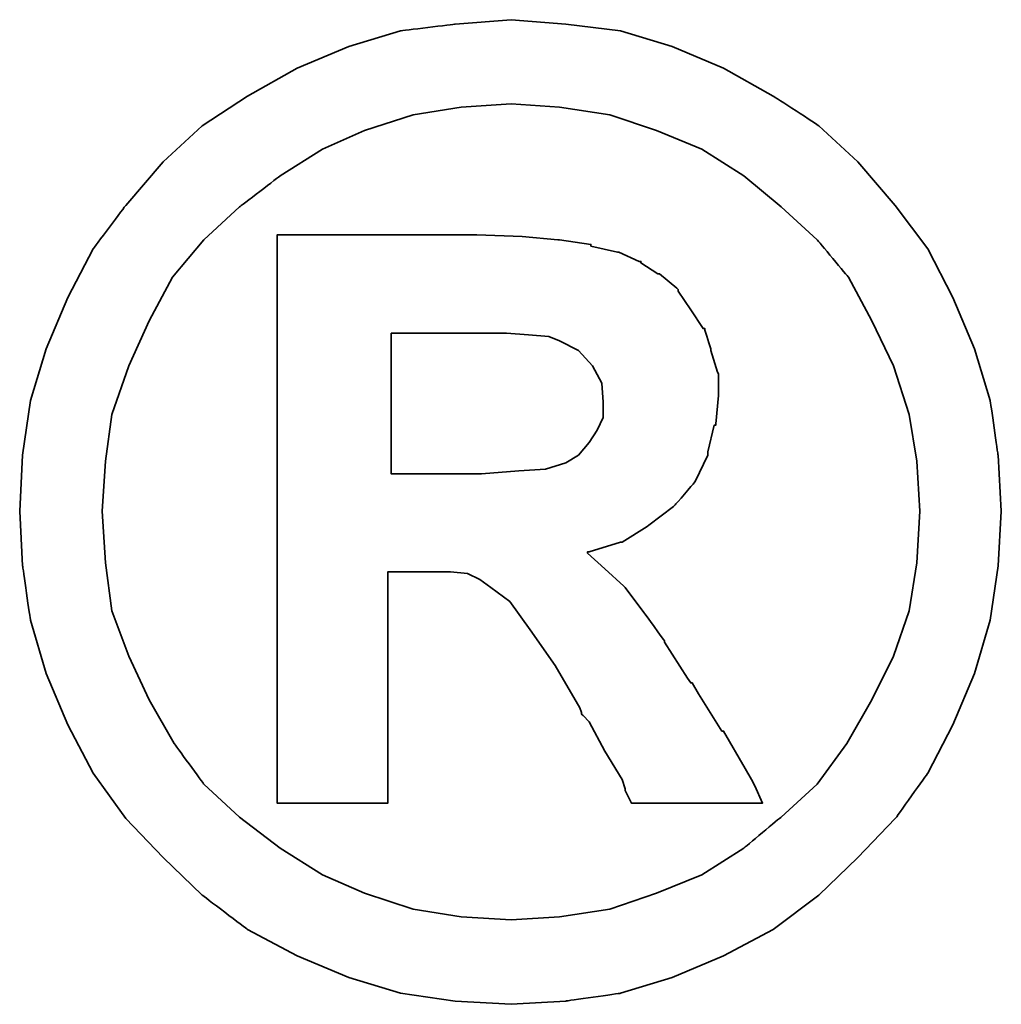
# Model space of a CAD drawing. Header units: millimetres. Extents: x 218 to 545, y 20 to 122.
# Tile 47 of 51: x 470.218 to 470.967, y 54.596 to 55.348. Entities that reach past the tile are written whole.
import ezdxf

# ---------------------------------------------------------------- set-up
doc = ezdxf.new("R2010")
doc.units = ezdxf.units.MM
doc.header["$LTSCALE"] = 0.1
doc.layers.add('DIM', color=4, linetype='CONTINUOUS')
doc.layers.add('layer 1', color=7, linetype='CONTINUOUS')

# ---------------------------------------------------------------- blocks, each defined once
blk = doc.blocks.new('TBI MOTION logo(完整正式版)')
at = {"layer": 'layer 1', "color": 22, "lineweight": 35}
for points, knots in [([(81.20634, 4.98624), (81.20634, 4.98624), (81.18649, 5.32862), (81.18649, 5.32862), (81.18649, 5.32862), (81.18649, 5.32862), (81.13886, 5.66206), (81.13886, 5.66206), (81.13886, 5.66206), (81.13886, 5.66206), (81.04359, 5.97764), (81.04359, 5.97764), (81.04359, 5.97764), (81.04359, 5.97764), (80.91061, 6.29124), (80.91061, 6.29124), (80.91061, 6.29124), (80.91061, 6.29124), (80.75778, 6.58697), (80.75778, 6.58697), (80.75778, 6.58697), (80.75778, 6.58697), (80.5593, 6.85294), (80.5593, 6.85294), (80.5593, 6.85294), (80.5593, 6.85294), (80.33105, 7.1189), (80.33105, 7.1189), (80.33105, 7.1189), (80.33105, 7.1189), (80.09287, 7.33921), (80.09287, 7.33921), (80.09287, 7.33921), (80.09287, 7.33921), (79.815, 7.51982), (79.815, 7.51982), (79.815, 7.51982), (79.815, 7.51982), (79.51133, 7.69051), (79.51133, 7.69051), (79.51133, 7.69051), (79.51133, 7.69051), (79.19773, 7.8235), (79.19773, 7.8235), (79.19773, 7.8235), (79.19773, 7.8235), (78.88215, 7.91877), (78.88215, 7.91877), (78.88215, 7.91877), (78.88215, 7.91877), (78.54871, 7.95846), (78.54871, 7.95846), (78.54871, 7.95846), (78.54871, 7.95846), (78.21526, 7.98625), (78.21526, 7.98625), (78.21526, 7.98625), (78.21526, 7.98625), (77.87388, 7.95846), (77.87388, 7.95846), (77.87388, 7.95846), (77.87388, 7.95846), (77.54044, 7.91877), (77.54044, 7.91877), (77.54044, 7.91877), (77.54044, 7.91877), (77.22485, 7.8235), (77.22485, 7.8235), (77.22485, 7.8235), (77.22485, 7.8235), (76.91027, 7.69051), (76.91027, 7.69051), (76.91027, 7.69051), (76.91027, 7.69051), (76.6056, 7.51982), (76.6056, 7.51982), (76.6056, 7.51982), (76.6056, 7.51982), (76.32972, 7.33921), (76.32972, 7.33921), (76.32972, 7.33921), (76.32972, 7.33921), (76.09154, 7.1189), (76.09154, 7.1189), (76.09154, 7.1189), (76.09154, 7.1189), (75.86329, 6.85294), (75.86329, 6.85294), (75.86329, 6.85294), (75.86329, 6.85294), (75.66382, 6.58697), (75.66382, 6.58697), (75.66382, 6.58697), (75.66382, 6.58697), (75.51099, 6.29124), (75.51099, 6.29124), (75.51099, 6.29124), (75.51099, 6.29124), (75.37702, 5.97764), (75.37702, 5.97764), (75.37702, 5.97764), (75.37702, 5.97764), (75.28175, 5.66206), (75.28175, 5.66206), (75.28175, 5.66206), (75.28175, 5.66206), (75.23411, 5.32862), (75.23411, 5.32862), (75.23411, 5.32862), (75.23411, 5.32862), (75.21625, 4.98624), (75.21625, 4.98624), (75.21625, 4.98624), (75.21625, 4.98624), (75.23411, 4.6528), (75.23411, 4.6528), (75.23411, 4.6528), (75.23411, 4.6528), (75.28175, 4.32035), (75.28175, 4.32035), (75.28175, 4.32035), (75.28175, 4.32035), (75.37702, 3.99583), (75.37702, 3.99583), (75.37702, 3.99583), (75.37702, 3.99583), (75.51099, 3.68224), (75.51099, 3.68224), (75.51099, 3.68224), (75.51099, 3.68224), (75.66382, 3.38749), (75.66382, 3.38749), (75.66382, 3.38749), (75.66382, 3.38749), (75.86329, 3.10963), (75.86329, 3.10963), (75.86329, 3.10963), (75.86329, 3.10963), (76.09154, 2.87145), (76.09154, 2.87145), (76.09154, 2.87145), (76.09154, 2.87145), (76.32972, 2.6432), (76.32972, 2.6432), (76.32972, 2.6432), (76.32972, 2.6432), (76.6056, 2.43381), (76.6056, 2.43381), (76.6056, 2.43381), (76.6056, 2.43381), (76.91027, 2.27205), (76.91027, 2.27205), (76.91027, 2.27205), (76.91027, 2.27205), (77.22485, 2.13906), (77.22485, 2.13906), (77.22485, 2.13906), (77.22485, 2.13906), (77.54044, 2.0438), (77.54044, 2.0438), (77.54044, 2.0438), (77.54044, 2.0438), (77.87388, 1.99616), (77.87388, 1.99616), (77.87388, 1.99616), (77.87388, 1.99616), (78.21526, 1.97631), (78.21526, 1.97631), (78.21526, 1.97631), (78.21526, 1.97631), (78.54871, 1.99616), (78.54871, 1.99616), (78.54871, 1.99616), (78.54871, 1.99616), (78.88215, 2.0438), (78.88215, 2.0438), (78.88215, 2.0438), (78.88215, 2.0438), (79.19773, 2.13906), (79.19773, 2.13906), (79.19773, 2.13906), (79.19773, 2.13906), (79.51133, 2.27205), (79.51133, 2.27205), (79.51133, 2.27205), (79.51133, 2.27205), (79.815, 2.43381), (79.815, 2.43381), (79.815, 2.43381), (79.815, 2.43381), (80.09287, 2.6432), (80.09287, 2.6432), (80.09287, 2.6432), (80.09287, 2.6432), (80.33105, 2.87145), (80.33105, 2.87145), (80.33105, 2.87145), (80.33105, 2.87145), (80.5593, 3.10963), (80.5593, 3.10963), (80.5593, 3.10963), (80.5593, 3.10963), (80.75778, 3.38749), (80.75778, 3.38749), (80.75778, 3.38749), (80.75778, 3.38749), (80.91061, 3.68224), (80.91061, 3.68224), (80.91061, 3.68224), (80.91061, 3.68224), (81.04359, 3.99583), (81.04359, 3.99583), (81.04359, 3.99583), (81.04359, 3.99583), (81.13886, 4.32035), (81.13886, 4.32035), (81.13886, 4.32035), (81.13886, 4.32035), (81.18649, 4.6528), (81.18649, 4.6528), (81.18649, 4.6528), (81.18649, 4.6528), (81.20634, 4.98624), (81.20634, 4.98624)], [0, 0, 0, 0, 0.0178571, 0.0178571, 0.0178571, 0.0178572, 0.0357143, 0.0357143, 0.0357143, 0.0357143, 0.0535714, 0.0535714, 0.0535714, 0.0535714, 0.0714286, 0.0714286, 0.0714286, 0.0714286, 0.0892857, 0.0892857, 0.0892857, 0.0892857, 0.1071429, 0.1071429, 0.1071429, 0.1071429, 0.125, 0.125, 0.125, 0.125, 0.1428571, 0.1428571, 0.1428571, 0.1428572, 0.1607143, 0.1607143, 0.1607143, 0.1607143, 0.1785714, 0.1785714, 0.1785714, 0.1785714, 0.1964286, 0.1964286, 0.1964286, 0.1964286, 0.2142857, 0.2142857, 0.2142857, 0.2142857, 0.2321429, 0.2321429, 0.2321429, 0.2321429, 0.25, 0.25, 0.25, 0.25, 0.2678571, 0.2678571, 0.2678571, 0.2678572, 0.2857143, 0.2857143, 0.2857143, 0.2857143, 0.3035714, 0.3035714, 0.3035714, 0.3035714, 0.3214286, 0.3214286, 0.3214286, 0.3214286, 0.3392857, 0.3392857, 0.3392857, 0.3392857, 0.3571429, 0.3571429, 0.3571429, 0.3571429, 0.375, 0.375, 0.375, 0.375, 0.3928571, 0.3928571, 0.3928571, 0.3928572, 0.4107143, 0.4107143, 0.4107143, 0.4107143, 0.4285714, 0.4285714, 0.4285714, 0.4285714, 0.4464286, 0.4464286, 0.4464286, 0.4464286, 0.4642857, 0.4642857, 0.4642857, 0.4642857, 0.4821429, 0.4821429, 0.4821429, 0.4821429, 0.5, 0.5, 0.5, 0.5, 0.5178571, 0.5178571, 0.5178571, 0.5178572, 0.5357143, 0.5357143, 0.5357143, 0.5357143, 0.5535714, 0.5535714, 0.5535714, 0.5535714, 0.5714286, 0.5714286, 0.5714286, 0.5714286, 0.5892857, 0.5892857, 0.5892857, 0.5892857, 0.6071429, 0.6071429, 0.6071429, 0.6071429, 0.625, 0.625, 0.625, 0.625, 0.6428571, 0.6428571, 0.6428571, 0.6428572, 0.6607143, 0.6607143, 0.6607143, 0.6607143, 0.6785714, 0.6785714, 0.6785714, 0.6785714, 0.6964286, 0.6964286, 0.6964286, 0.6964286, 0.7142857, 0.7142857, 0.7142857, 0.7142857, 0.7321429, 0.7321429, 0.7321429, 0.7321429, 0.75, 0.75, 0.75, 0.75, 0.7678571, 0.7678571, 0.7678571, 0.7678572, 0.7857143, 0.7857143, 0.7857143, 0.7857143, 0.8035714, 0.8035714, 0.8035714, 0.8035714, 0.8214286, 0.8214286, 0.8214286, 0.8214286, 0.8392857, 0.8392857, 0.8392857, 0.8392857, 0.8571429, 0.8571429, 0.8571429, 0.8571429, 0.875, 0.875, 0.875, 0.875, 0.8928571, 0.8928571, 0.8928571, 0.8928572, 0.9107143, 0.9107143, 0.9107143, 0.9107143, 0.9285714, 0.9285714, 0.9285714, 0.9285714, 0.9464286, 0.9464286, 0.9464286, 0.9464286, 0.9642857, 0.9642857, 0.9642857, 0.9642857, 0.9821429, 0.9821429, 0.9821429, 0.9821429, 1, 1, 1, 1]), ([(80.71014, 4.98624), (80.71014, 4.98624), (80.69129, 5.29091), (80.69129, 5.29091), (80.69129, 5.29091), (80.69129, 5.29091), (80.64464, 5.57672), (80.64464, 5.57672), (80.64464, 5.57672), (80.64464, 5.57672), (80.54937, 5.87245), (80.54937, 5.87245), (80.54937, 5.87245), (80.54937, 5.87245), (80.41639, 6.14833), (80.41639, 6.14833), (80.41639, 6.14833), (80.41639, 6.14833), (80.27349, 6.41429), (80.27349, 6.41429), (80.27349, 6.41429), (80.27349, 6.41429), (80.08295, 6.64255), (80.08295, 6.64255), (80.08295, 6.64255), (80.08295, 6.64255), (79.86264, 6.84301), (79.86264, 6.84301), (79.86264, 6.84301), (79.86264, 6.84301), (79.63439, 7.03355), (79.63439, 7.03355), (79.63439, 7.03355), (79.63439, 7.03355), (79.37835, 7.1963), (79.37835, 7.1963), (79.37835, 7.1963), (79.37835, 7.1963), (79.10246, 7.30944), (79.10246, 7.30944), (79.10246, 7.30944), (79.10246, 7.30944), (78.81665, 7.40471), (78.81665, 7.40471), (78.81665, 7.40471), (78.81665, 7.40471), (78.511, 7.45234), (78.511, 7.45234), (78.511, 7.45234), (78.511, 7.45234), (78.21526, 7.47219), (78.21526, 7.47219), (78.21526, 7.47219), (78.21526, 7.47219), (77.9106, 7.45234), (77.9106, 7.45234), (77.9106, 7.45234), (77.9106, 7.45234), (77.61685, 7.40471), (77.61685, 7.40471), (77.61685, 7.40471), (77.61685, 7.40471), (77.32012, 7.30944), (77.32012, 7.30944), (77.32012, 7.30944), (77.32012, 7.30944), (77.06309, 7.1963), (77.06309, 7.1963), (77.06309, 7.1963), (77.06309, 7.1963), (76.80606, 7.03355), (76.80606, 7.03355), (76.80606, 7.03355), (76.80606, 7.03355), (76.55797, 6.84301), (76.55797, 6.84301), (76.55797, 6.84301), (76.55797, 6.84301), (76.34063, 6.64255), (76.34063, 6.64255), (76.34063, 6.64255), (76.34063, 6.64255), (76.1491, 6.41429), (76.1491, 6.41429), (76.1491, 6.41429), (76.1491, 6.41429), (76.0062, 6.14833), (76.0062, 6.14833), (76.0062, 6.14833), (76.0062, 6.14833), (75.88314, 5.87245), (75.88314, 5.87245), (75.88314, 5.87245), (75.88314, 5.87245), (75.77794, 5.57672), (75.77794, 5.57672), (75.77794, 5.57672), (75.77794, 5.57672), (75.73924, 5.29091), (75.73924, 5.29091), (75.73924, 5.29091), (75.73924, 5.29091), (75.72039, 4.98624), (75.72039, 4.98624), (75.72039, 4.98624), (75.72039, 4.98624), (75.73924, 4.67165), (75.73924, 4.67165), (75.73924, 4.67165), (75.73924, 4.67165), (75.77794, 4.37791), (75.77794, 4.37791), (75.77794, 4.37791), (75.77794, 4.37791), (75.88314, 4.10102), (75.88314, 4.10102), (75.88314, 4.10102), (75.88314, 4.10102), (76.0062, 3.83407), (76.0062, 3.83407), (76.0062, 3.83407), (76.0062, 3.83407), (76.15902, 3.56811), (76.15902, 3.56811), (76.15902, 3.56811), (76.15902, 3.56811), (76.34063, 3.32001), (76.34063, 3.32001), (76.34063, 3.32001), (76.34063, 3.32001), (76.55797, 3.11955), (76.55797, 3.11955), (76.55797, 3.11955), (76.55797, 3.11955), (76.80606, 2.92901), (76.80606, 2.92901), (76.80606, 2.92901), (76.80606, 2.92901), (77.06309, 2.76725), (77.06309, 2.76725), (77.06309, 2.76725), (77.06309, 2.76725), (77.32012, 2.65412), (77.32012, 2.65412), (77.32012, 2.65412), (77.32012, 2.65412), (77.61685, 2.55786), (77.61685, 2.55786), (77.61685, 2.55786), (77.61685, 2.55786), (77.9106, 2.51022), (77.9106, 2.51022), (77.9106, 2.51022), (77.9106, 2.51022), (78.21526, 2.49137), (78.21526, 2.49137), (78.21526, 2.49137), (78.21526, 2.49137), (78.511, 2.51022), (78.511, 2.51022), (78.511, 2.51022), (78.511, 2.51022), (78.81665, 2.55786), (78.81665, 2.55786), (78.81665, 2.55786), (78.81665, 2.55786), (79.10246, 2.65412), (79.10246, 2.65412), (79.10246, 2.65412), (79.10246, 2.65412), (79.37835, 2.76725), (79.37835, 2.76725), (79.37835, 2.76725), (79.37835, 2.76725), (79.63439, 2.92901), (79.63439, 2.92901), (79.63439, 2.92901), (79.63439, 2.92901), (79.86264, 3.11955), (79.86264, 3.11955), (79.86264, 3.11955), (79.86264, 3.11955), (80.08295, 3.32001), (80.08295, 3.32001), (80.08295, 3.32001), (80.08295, 3.32001), (80.26356, 3.56811), (80.26356, 3.56811), (80.26356, 3.56811), (80.26356, 3.56811), (80.41639, 3.83407), (80.41639, 3.83407), (80.41639, 3.83407), (80.41639, 3.83407), (80.54937, 4.10102), (80.54937, 4.10102), (80.54937, 4.10102), (80.54937, 4.10102), (80.64464, 4.37791), (80.64464, 4.37791), (80.64464, 4.37791), (80.64464, 4.37791), (80.69129, 4.67165), (80.69129, 4.67165), (80.69129, 4.67165), (80.69129, 4.67165), (80.71014, 4.98624), (80.71014, 4.98624)], [0, 0, 0, 0, 0.0192308, 0.0192308, 0.0192308, 0.0192308, 0.0384615, 0.0384615, 0.0384615, 0.0384615, 0.0576923, 0.0576923, 0.0576923, 0.0576923, 0.0769231, 0.0769231, 0.0769231, 0.0769231, 0.0961538, 0.0961538, 0.0961538, 0.0961539, 0.1153846, 0.1153846, 0.1153846, 0.1153846, 0.1346154, 0.1346154, 0.1346154, 0.1346154, 0.1538462, 0.1538462, 0.1538462, 0.1538462, 0.1730769, 0.1730769, 0.1730769, 0.1730769, 0.1923077, 0.1923077, 0.1923077, 0.1923077, 0.2115385, 0.2115385, 0.2115385, 0.2115385, 0.2307692, 0.2307692, 0.2307692, 0.2307692, 0.25, 0.25, 0.25, 0.25, 0.2692308, 0.2692308, 0.2692308, 0.2692308, 0.2884615, 0.2884615, 0.2884615, 0.2884615, 0.3076923, 0.3076923, 0.3076923, 0.3076923, 0.3269231, 0.3269231, 0.3269231, 0.3269231, 0.3461538, 0.3461538, 0.3461538, 0.3461539, 0.3653846, 0.3653846, 0.3653846, 0.3653846, 0.3846154, 0.3846154, 0.3846154, 0.3846154, 0.4038462, 0.4038462, 0.4038462, 0.4038462, 0.4230769, 0.4230769, 0.4230769, 0.4230769, 0.4423077, 0.4423077, 0.4423077, 0.4423077, 0.4615385, 0.4615385, 0.4615385, 0.4615385, 0.4807692, 0.4807692, 0.4807692, 0.4807692, 0.5, 0.5, 0.5, 0.5, 0.5192308, 0.5192308, 0.5192308, 0.5192308, 0.5384615, 0.5384615, 0.5384615, 0.5384615, 0.5576923, 0.5576923, 0.5576923, 0.5576923, 0.5769231, 0.5769231, 0.5769231, 0.5769231, 0.5961538, 0.5961538, 0.5961538, 0.5961539, 0.6153846, 0.6153846, 0.6153846, 0.6153846, 0.6346154, 0.6346154, 0.6346154, 0.6346154, 0.6538462, 0.6538462, 0.6538462, 0.6538462, 0.6730769, 0.6730769, 0.6730769, 0.6730769, 0.6923077, 0.6923077, 0.6923077, 0.6923077, 0.7115385, 0.7115385, 0.7115385, 0.7115385, 0.7307692, 0.7307692, 0.7307692, 0.7307692, 0.75, 0.75, 0.75, 0.75, 0.7692308, 0.7692308, 0.7692308, 0.7692308, 0.7884615, 0.7884615, 0.7884615, 0.7884615, 0.8076923, 0.8076923, 0.8076923, 0.8076923, 0.8269231, 0.8269231, 0.8269231, 0.8269231, 0.8461538, 0.8461538, 0.8461538, 0.8461539, 0.8653846, 0.8653846, 0.8653846, 0.8653846, 0.8846154, 0.8846154, 0.8846154, 0.8846154, 0.9038462, 0.9038462, 0.9038462, 0.9038462, 0.9230769, 0.9230769, 0.9230769, 0.9230769, 0.9423077, 0.9423077, 0.9423077, 0.9423077, 0.9615385, 0.9615385, 0.9615385, 0.9615385, 0.9807692, 0.9807692, 0.9807692, 0.9807692, 1, 1, 1, 1]), ([(76.78721, 3.2823), (76.78721, 3.2823), (76.78721, 3.32001), (76.78721, 3.32001), (76.78721, 3.32001), (76.78721, 3.32001), (76.78721, 3.42422), (76.78721, 3.42422), (76.78721, 3.42422), (76.78721, 3.42422), (76.78721, 3.59689), (76.78721, 3.59689), (76.78721, 3.59689), (76.78721, 3.59689), (76.78721, 3.80529), (76.78721, 3.80529), (76.78721, 3.80529), (76.78721, 3.80529), (76.78721, 4.0524), (76.78721, 4.0524), (76.78721, 4.0524), (76.78721, 4.0524), (76.78721, 4.32035), (76.78721, 4.32035), (76.78721, 4.32035), (76.78721, 4.32035), (76.78721, 4.92868), (76.78721, 4.92868), (76.78721, 4.92868), (76.78721, 4.92868), (76.78721, 5.53801), (76.78721, 5.53801), (76.78721, 5.53801), (76.78721, 5.53801), (76.78721, 5.82482), (76.78721, 5.82482), (76.78721, 5.82482), (76.78721, 5.82482), (76.78721, 6.07291), (76.78721, 6.07291), (76.78721, 6.07291), (76.78721, 6.07291), (76.78721, 6.30017), (76.78721, 6.30017), (76.78721, 6.30017), (76.78721, 6.30017), (76.78721, 6.45399), (76.78721, 6.45399), (76.78721, 6.45399), (76.78721, 6.45399), (76.78721, 6.5572), (76.78721, 6.5572), (76.78721, 6.5572), (76.78721, 6.5572), (76.78721, 6.59689), (76.78721, 6.59689), (76.78721, 6.59689), (76.78721, 6.59689), (76.78721, 6.67232), (76.78721, 6.67232), (76.78721, 6.67232), (76.78721, 6.67232), (76.8537, 6.67232), (76.8537, 6.67232), (76.8537, 6.67232), (76.8537, 6.67232), (76.87355, 6.67232), (76.87355, 6.67232), (76.87355, 6.67232), (76.87355, 6.67232), (76.91027, 6.67232), (76.91027, 6.67232), (76.91027, 6.67232), (76.91027, 6.67232), (77.04424, 6.67232), (77.04424, 6.67232), (77.04424, 6.67232), (77.04424, 6.67232), (77.22485, 6.67232), (77.22485, 6.67232), (77.22485, 6.67232), (77.22485, 6.67232), (77.43524, 6.67232), (77.43524, 6.67232), (77.43524, 6.67232), (77.43524, 6.67232), (77.65357, 6.67232), (77.65357, 6.67232), (77.65357, 6.67232), (77.65357, 6.67232), (77.82625, 6.67232), (77.82625, 6.67232), (77.82625, 6.67232), (77.82625, 6.67232), (77.94037, 6.67232), (77.94037, 6.67232), (77.94037, 6.67232), (77.94037, 6.67232), (77.97709, 6.67232), (77.97709, 6.67232), (77.97709, 6.67232), (77.97709, 6.67232), (77.99694, 6.67232), (77.99694, 6.67232), (77.99694, 6.67232), (77.99694, 6.67232), (78.00686, 6.67232), (78.00686, 6.67232), (78.00686, 6.67232), (78.00686, 6.67232), (78.28275, 6.6624), (78.28275, 6.6624), (78.28275, 6.6624), (78.28275, 6.6624), (78.50107, 6.64255), (78.50107, 6.64255), (78.50107, 6.64255), (78.50107, 6.64255), (78.511, 6.64255), (78.511, 6.64255), (78.511, 6.64255), (78.511, 6.64255), (78.70154, 6.61476), (78.70154, 6.61476), (78.70154, 6.61476), (78.70154, 6.61476), (78.70154, 6.60483), (78.70154, 6.60483), (78.70154, 6.60483), (78.70154, 6.60483), (78.86429, 6.56713), (78.86429, 6.56713), (78.86429, 6.56713), (78.86429, 6.56713), (78.87223, 6.56713), (78.87223, 6.56713), (78.87223, 6.56713), (78.87223, 6.56713), (78.99727, 6.51056), (78.99727, 6.51056), (78.99727, 6.51056), (78.99727, 6.51056), (79.00719, 6.51056), (79.00719, 6.51056), (79.00719, 6.51056), (79.00719, 6.51056), (79.00719, 6.50162), (79.00719, 6.50162), (79.00719, 6.50162), (79.00719, 6.50162), (79.1104, 6.43415), (79.1104, 6.43415), (79.1104, 6.43415), (79.1104, 6.43415), (79.12132, 6.43415), (79.12132, 6.43415), (79.12132, 6.43415), (79.12132, 6.43415), (79.22552, 6.34781), (79.22552, 6.34781), (79.22552, 6.34781), (79.22552, 6.34781), (79.23544, 6.33888), (79.23544, 6.33888), (79.23544, 6.33888), (79.23544, 6.33888), (79.23544, 6.32895), (79.23544, 6.32895), (79.23544, 6.32895), (79.23544, 6.32895), (79.31087, 6.21483), (79.31087, 6.21483), (79.31087, 6.21483), (79.31087, 6.21483), (79.38629, 6.1007), (79.38629, 6.1007), (79.38629, 6.1007), (79.38629, 6.1007), (79.3972, 6.1007), (79.3972, 6.1007), (79.3972, 6.1007), (79.3972, 6.1007), (79.3972, 6.09078), (79.3972, 6.09078), (79.3972, 6.09078), (79.3972, 6.09078), (79.43392, 5.97764), (79.43392, 5.97764), (79.43392, 5.97764), (79.43392, 5.97764), (79.43392, 5.96772), (79.43392, 5.96772), (79.43392, 5.96772), (79.43392, 5.96772), (79.47362, 5.83474), (79.47362, 5.83474), (79.47362, 5.83474), (79.47362, 5.83474), (79.48156, 5.82482), (79.48156, 5.82482), (79.48156, 5.82482), (79.48156, 5.82482), (79.48156, 5.69977), (79.48156, 5.69977), (79.48156, 5.69977), (79.48156, 5.69977), (79.48156, 5.69183), (79.48156, 5.69183), (79.48156, 5.69183), (79.48156, 5.69183), (79.4637, 5.51915), (79.4637, 5.51915), (79.4637, 5.51915), (79.4637, 5.51915), (79.4637, 5.51122), (79.4637, 5.51122), (79.4637, 5.51122), (79.4637, 5.51122), (79.45377, 5.51122), (79.45377, 5.51122), (79.45377, 5.51122), (79.45377, 5.51122), (79.41507, 5.34847), (79.41507, 5.34847), (79.41507, 5.34847), (79.41507, 5.34847), (79.41507, 5.33854), (79.41507, 5.33854), (79.41507, 5.33854), (79.41507, 5.33854), (79.41507, 5.32862), (79.41507, 5.32862), (79.41507, 5.32862), (79.41507, 5.32862), (79.33865, 5.16785), (79.33865, 5.16785), (79.33865, 5.16785), (79.33865, 5.16785), (79.33071, 5.15693), (79.33071, 5.15693), (79.33071, 5.15693), (79.33071, 5.15693), (79.2156, 5.02495), (79.2156, 5.02495), (79.2156, 5.02495), (79.2156, 5.02495), (79.20567, 5.01502), (79.20567, 5.01502), (79.20567, 5.01502), (79.20567, 5.01502), (79.05483, 4.89991), (79.05483, 4.89991), (79.05483, 4.89991), (79.05483, 4.89991), (79.04491, 4.89197), (79.04491, 4.89197), (79.04491, 4.89197), (79.04491, 4.89197), (78.89208, 4.7967), (78.89208, 4.7967), (78.89208, 4.7967), (78.89208, 4.7967), (78.88215, 4.7967), (78.88215, 4.7967), (78.88215, 4.7967), (78.88215, 4.7967), (78.69161, 4.73913), (78.69161, 4.73913), (78.69161, 4.73913), (78.69161, 4.73913), (78.68169, 4.73913), (78.68169, 4.73913), (78.68169, 4.73913), (78.68169, 4.73913), (78.68169, 4.72921), (78.68169, 4.72921), (78.68169, 4.72921), (78.68169, 4.72921), (78.78688, 4.63394), (78.78688, 4.63394), (78.78688, 4.63394), (78.78688, 4.63394), (78.902, 4.52875), (78.902, 4.52875), (78.902, 4.52875), (78.902, 4.52875), (78.91093, 4.52081), (78.91093, 4.52081), (78.91093, 4.52081), (78.91093, 4.52081), (79.02506, 4.36798), (79.02506, 4.36798), (79.02506, 4.36798), (79.02506, 4.36798), (79.1501, 4.1953), (79.1501, 4.1953), (79.1501, 4.1953), (79.1501, 4.1953), (79.1501, 4.18736), (79.1501, 4.18736), (79.1501, 4.18736), (79.1501, 4.18736), (79.29201, 3.96705), (79.29201, 3.96705), (79.29201, 3.96705), (79.29201, 3.96705), (79.31087, 3.93828), (79.31087, 3.93828), (79.31087, 3.93828), (79.31087, 3.93828), (79.32079, 3.93828), (79.32079, 3.93828), (79.32079, 3.93828), (79.32079, 3.93828), (79.3585, 3.87178), (79.3585, 3.87178), (79.3585, 3.87178), (79.3585, 3.87178), (79.50141, 3.64353), (79.50141, 3.64353), (79.50141, 3.64353), (79.50141, 3.64353), (79.51133, 3.64353), (79.51133, 3.64353), (79.51133, 3.64353), (79.51133, 3.64353), (79.64431, 3.41528), (79.64431, 3.41528), (79.64431, 3.41528), (79.64431, 3.41528), (79.68202, 3.3478), (79.68202, 3.3478), (79.68202, 3.3478), (79.68202, 3.3478), (79.70187, 3.31009), (79.70187, 3.31009), (79.70187, 3.31009), (79.70187, 3.31009), (79.7495, 3.2049), (79.7495, 3.2049), (79.7495, 3.2049), (79.7495, 3.2049), (79.64431, 3.2049), (79.64431, 3.2049), (79.64431, 3.2049), (79.64431, 3.2049), (79.62546, 3.2049), (79.62546, 3.2049), (79.62546, 3.2049), (79.62546, 3.2049), (79.53912, 3.2049), (79.53912, 3.2049), (79.53912, 3.2049), (79.53912, 3.2049), (79.31087, 3.2049), (79.31087, 3.2049), (79.31087, 3.2049), (79.31087, 3.2049), (79.08262, 3.2049), (79.08262, 3.2049), (79.08262, 3.2049), (79.08262, 3.2049), (79.00719, 3.2049), (79.00719, 3.2049), (79.00719, 3.2049), (79.00719, 3.2049), (78.98735, 3.2049), (78.98735, 3.2049), (78.98735, 3.2049), (78.98735, 3.2049), (78.94964, 3.2049), (78.94964, 3.2049), (78.94964, 3.2049), (78.94964, 3.2049), (78.92979, 3.24459), (78.92979, 3.24459), (78.92979, 3.24459), (78.92979, 3.24459), (78.91093, 3.2823), (78.91093, 3.2823), (78.91093, 3.2823), (78.91093, 3.2823), (78.91093, 3.29223), (78.91093, 3.29223), (78.91093, 3.29223), (78.91093, 3.29223), (78.89208, 3.3478), (78.89208, 3.3478), (78.89208, 3.3478), (78.89208, 3.3478), (78.78688, 3.52048), (78.78688, 3.52048), (78.78688, 3.52048), (78.78688, 3.52048), (78.69161, 3.7001), (78.69161, 3.7001), (78.69161, 3.7001), (78.69161, 3.7001), (78.6539, 3.7388), (78.6539, 3.7388), (78.6539, 3.7388), (78.6539, 3.7388), (78.64398, 3.74873), (78.64398, 3.74873), (78.64398, 3.74873), (78.64398, 3.74873), (78.64398, 3.75766), (78.64398, 3.75766), (78.64398, 3.75766), (78.64398, 3.75766), (78.63405, 3.78644), (78.63405, 3.78644), (78.63405, 3.78644), (78.63405, 3.78644), (78.48321, 4.04347), (78.48321, 4.04347), (78.48321, 4.04347), (78.48321, 4.04347), (78.33038, 4.2618), (78.33038, 4.2618), (78.33038, 4.2618), (78.33038, 4.2618), (78.20732, 4.43447), (78.20732, 4.43447), (78.20732, 4.43447), (78.20732, 4.43447), (78.09221, 4.52081), (78.09221, 4.52081), (78.09221, 4.52081), (78.09221, 4.52081), (78.02472, 4.56845), (78.02472, 4.56845), (78.02472, 4.56845), (78.02472, 4.56845), (77.9493, 4.60616), (77.9493, 4.60616), (77.9493, 4.60616), (77.9493, 4.60616), (77.8451, 4.61608), (77.8451, 4.61608), (77.8451, 4.61608), (77.8451, 4.61608), (77.71113, 4.61608), (77.71113, 4.61608), (77.71113, 4.61608), (77.71113, 4.61608), (77.69128, 4.61608), (77.69128, 4.61608), (77.69128, 4.61608), (77.69128, 4.61608), (77.67342, 4.61608), (77.67342, 4.61608), (77.67342, 4.61608), (77.67342, 4.61608), (77.5583, 4.61608), (77.5583, 4.61608), (77.5583, 4.61608), (77.5583, 4.61608), (77.46303, 4.61608), (77.46303, 4.61608), (77.46303, 4.61608), (77.46303, 4.61608), (77.46303, 4.54761), (77.46303, 4.54761), (77.46303, 4.54761), (77.46303, 4.54761), (77.46303, 4.47318), (77.46303, 4.47318), (77.46303, 4.47318), (77.46303, 4.47318), (77.46303, 4.24294), (77.46303, 4.24294), (77.46303, 4.24294), (77.46303, 4.24294), (77.46303, 3.99583), (77.46303, 3.99583), (77.46303, 3.99583), (77.46303, 3.99583), (77.46303, 3.72888), (77.46303, 3.72888), (77.46303, 3.72888), (77.46303, 3.72888), (77.46303, 3.51055), (77.46303, 3.51055), (77.46303, 3.51055), (77.46303, 3.51055), (77.46303, 3.42422), (77.46303, 3.42422), (77.46303, 3.42422), (77.46303, 3.42422), (77.46303, 3.35773), (77.46303, 3.35773), (77.46303, 3.35773), (77.46303, 3.35773), (77.46303, 3.30017), (77.46303, 3.30017), (77.46303, 3.30017), (77.46303, 3.30017), (77.46303, 3.2823), (77.46303, 3.2823), (77.46303, 3.2823), (77.46303, 3.2823), (77.46303, 3.2049), (77.46303, 3.2049), (77.46303, 3.2049), (77.46303, 3.2049), (77.39753, 3.2049), (77.39753, 3.2049), (77.39753, 3.2049), (77.39753, 3.2049), (77.37768, 3.2049), (77.37768, 3.2049), (77.37768, 3.2049), (77.37768, 3.2049), (77.32012, 3.2049), (77.32012, 3.2049), (77.32012, 3.2049), (77.32012, 3.2049), (77.12165, 3.2049), (77.12165, 3.2049), (77.12165, 3.2049), (77.12165, 3.2049), (76.94897, 3.2049), (76.94897, 3.2049), (76.94897, 3.2049), (76.94897, 3.2049), (76.8924, 3.2049), (76.8924, 3.2049), (76.8924, 3.2049), (76.8924, 3.2049), (76.8537, 3.2049), (76.8537, 3.2049), (76.8537, 3.2049), (76.8537, 3.2049), (76.78721, 3.2049), (76.78721, 3.2049), (76.78721, 3.2049), (76.78721, 3.2049), (76.78721, 3.2823), (76.78721, 3.2823)], [0, 0, 0, 0, 0.0074074, 0.0074074, 0.0074074, 0.0074074, 0.0148148, 0.0148148, 0.0148148, 0.0148148, 0.0222222, 0.0222222, 0.0222222, 0.0222222, 0.0296296, 0.0296296, 0.0296296, 0.0296296, 0.037037, 0.037037, 0.037037, 0.037037, 0.0444444, 0.0444444, 0.0444444, 0.0444445, 0.0518519, 0.0518519, 0.0518519, 0.0518519, 0.0592593, 0.0592593, 0.0592593, 0.0592593, 0.0666667, 0.0666667, 0.0666667, 0.0666667, 0.0740741, 0.0740741, 0.0740741, 0.0740741, 0.0814815, 0.0814815, 0.0814815, 0.0814815, 0.0888889, 0.0888889, 0.0888889, 0.0888889, 0.0962963, 0.0962963, 0.0962963, 0.0962963, 0.1037037, 0.1037037, 0.1037037, 0.1037037, 0.1111111, 0.1111111, 0.1111111, 0.1111111, 0.1185185, 0.1185185, 0.1185185, 0.1185185, 0.1259259, 0.1259259, 0.1259259, 0.1259259, 0.1333333, 0.1333333, 0.1333333, 0.1333333, 0.1407407, 0.1407407, 0.1407407, 0.1407408, 0.1481481, 0.1481481, 0.1481481, 0.1481482, 0.1555556, 0.1555556, 0.1555556, 0.1555556, 0.162963, 0.162963, 0.162963, 0.162963, 0.1703704, 0.1703704, 0.1703704, 0.1703704, 0.1777778, 0.1777778, 0.1777778, 0.1777778, 0.1851852, 0.1851852, 0.1851852, 0.1851852, 0.1925926, 0.1925926, 0.1925926, 0.1925926, 0.2, 0.2, 0.2, 0.2, 0.2074074, 0.2074074, 0.2074074, 0.2074074, 0.2148148, 0.2148148, 0.2148148, 0.2148148, 0.2222222, 0.2222222, 0.2222222, 0.2222222, 0.2296296, 0.2296296, 0.2296296, 0.2296296, 0.237037, 0.237037, 0.237037, 0.237037, 0.2444444, 0.2444444, 0.2444444, 0.2444445, 0.2518519, 0.2518519, 0.2518519, 0.2518519, 0.2592593, 0.2592593, 0.2592593, 0.2592593, 0.2666667, 0.2666667, 0.2666667, 0.2666667, 0.2740741, 0.2740741, 0.2740741, 0.2740741, 0.2814815, 0.2814815, 0.2814815, 0.2814815, 0.2888889, 0.2888889, 0.2888889, 0.2888889, 0.2962963, 0.2962963, 0.2962963, 0.2962963, 0.3037037, 0.3037037, 0.3037037, 0.3037037, 0.3111111, 0.3111111, 0.3111111, 0.3111111, 0.3185185, 0.3185185, 0.3185185, 0.3185185, 0.3259259, 0.3259259, 0.3259259, 0.3259259, 0.3333333, 0.3333333, 0.3333333, 0.3333333, 0.3407407, 0.3407407, 0.3407407, 0.3407408, 0.3481481, 0.3481481, 0.3481481, 0.3481482, 0.3555556, 0.3555556, 0.3555556, 0.3555556, 0.362963, 0.362963, 0.362963, 0.362963, 0.3703704, 0.3703704, 0.3703704, 0.3703704, 0.3777778, 0.3777778, 0.3777778, 0.3777778, 0.3851852, 0.3851852, 0.3851852, 0.3851852, 0.3925926, 0.3925926, 0.3925926, 0.3925926, 0.4, 0.4, 0.4, 0.4, 0.4074074, 0.4074074, 0.4074074, 0.4074074, 0.4148148, 0.4148148, 0.4148148, 0.4148148, 0.4222222, 0.4222222, 0.4222222, 0.4222222, 0.4296296, 0.4296296, 0.4296296, 0.4296296, 0.437037, 0.437037, 0.437037, 0.437037, 0.4444444, 0.4444444, 0.4444444, 0.4444445, 0.4518519, 0.4518519, 0.4518519, 0.4518519, 0.4592593, 0.4592593, 0.4592593, 0.4592593, 0.4666667, 0.4666667, 0.4666667, 0.4666667, 0.4740741, 0.4740741, 0.4740741, 0.4740741, 0.4814815, 0.4814815, 0.4814815, 0.4814815, 0.4888889, 0.4888889, 0.4888889, 0.4888889, 0.4962963, 0.4962963, 0.4962963, 0.4962963, 0.5037037, 0.5037037, 0.5037037, 0.5037037, 0.5111111, 0.5111111, 0.5111111, 0.5111111, 0.5185185, 0.5185185, 0.5185185, 0.5185185, 0.5259259, 0.5259259, 0.5259259, 0.5259259, 0.5333333, 0.5333333, 0.5333333, 0.5333333, 0.5407407, 0.5407407, 0.5407407, 0.5407408, 0.5481481, 0.5481481, 0.5481481, 0.5481482, 0.5555556, 0.5555556, 0.5555556, 0.5555556, 0.562963, 0.562963, 0.562963, 0.562963, 0.5703704, 0.5703704, 0.5703704, 0.5703704, 0.5777778, 0.5777778, 0.5777778, 0.5777778, 0.5851852, 0.5851852, 0.5851852, 0.5851852, 0.5925926, 0.5925926, 0.5925926, 0.5925926, 0.6, 0.6, 0.6, 0.6, 0.6074074, 0.6074074, 0.6074074, 0.6074074, 0.6148148, 0.6148148, 0.6148148, 0.6148148, 0.6222222, 0.6222222, 0.6222222, 0.6222222, 0.6296296, 0.6296296, 0.6296296, 0.6296296, 0.637037, 0.637037, 0.637037, 0.637037, 0.6444444, 0.6444444, 0.6444444, 0.6444445, 0.6518519, 0.6518519, 0.6518519, 0.6518519, 0.6592593, 0.6592593, 0.6592593, 0.6592593, 0.6666667, 0.6666667, 0.6666667, 0.6666667, 0.6740741, 0.6740741, 0.6740741, 0.6740741, 0.6814815, 0.6814815, 0.6814815, 0.6814815, 0.6888889, 0.6888889, 0.6888889, 0.6888889, 0.6962963, 0.6962963, 0.6962963, 0.6962963, 0.7037037, 0.7037037, 0.7037037, 0.7037037, 0.7111111, 0.7111111, 0.7111111, 0.7111111, 0.7185185, 0.7185185, 0.7185185, 0.7185185, 0.7259259, 0.7259259, 0.7259259, 0.7259259, 0.7333333, 0.7333333, 0.7333333, 0.7333333, 0.7407407, 0.7407407, 0.7407407, 0.7407408, 0.7481481, 0.7481481, 0.7481481, 0.7481482, 0.7555556, 0.7555556, 0.7555556, 0.7555556, 0.762963, 0.762963, 0.762963, 0.762963, 0.7703704, 0.7703704, 0.7703704, 0.7703704, 0.7777778, 0.7777778, 0.7777778, 0.7777778, 0.7851852, 0.7851852, 0.7851852, 0.7851852, 0.7925926, 0.7925926, 0.7925926, 0.7925926, 0.8, 0.8, 0.8, 0.8, 0.8074074, 0.8074074, 0.8074074, 0.8074074, 0.8148148, 0.8148148, 0.8148148, 0.8148148, 0.8222222, 0.8222222, 0.8222222, 0.8222222, 0.8296296, 0.8296296, 0.8296296, 0.8296296, 0.837037, 0.837037, 0.837037, 0.837037, 0.8444444, 0.8444444, 0.8444444, 0.8444445, 0.8518519, 0.8518519, 0.8518519, 0.8518519, 0.8592593, 0.8592593, 0.8592593, 0.8592593, 0.8666667, 0.8666667, 0.8666667, 0.8666667, 0.8740741, 0.8740741, 0.8740741, 0.8740741, 0.8814815, 0.8814815, 0.8814815, 0.8814815, 0.8888889, 0.8888889, 0.8888889, 0.8888889, 0.8962963, 0.8962963, 0.8962963, 0.8962963, 0.9037037, 0.9037037, 0.9037037, 0.9037037, 0.9111111, 0.9111111, 0.9111111, 0.9111111, 0.9185185, 0.9185185, 0.9185185, 0.9185185, 0.9259259, 0.9259259, 0.9259259, 0.9259259, 0.9333333, 0.9333333, 0.9333333, 0.9333333, 0.9407407, 0.9407407, 0.9407407, 0.9407408, 0.9481481, 0.9481481, 0.9481481, 0.9481482, 0.9555556, 0.9555556, 0.9555556, 0.9555556, 0.962963, 0.962963, 0.962963, 0.962963, 0.9703704, 0.9703704, 0.9703704, 0.9703704, 0.9777778, 0.9777778, 0.9777778, 0.9777778, 0.9851852, 0.9851852, 0.9851852, 0.9851852, 0.9925926, 0.9925926, 0.9925926, 0.9925926, 1, 1, 1, 1]), ([(77.48288, 6.07291), (77.48288, 6.07291), (77.48288, 5.99551), (77.48288, 5.99551), (77.48288, 5.99551), (77.48288, 5.99551), (77.48288, 5.82482), (77.48288, 5.82482), (77.48288, 5.82482), (77.48288, 5.82482), (77.48288, 5.63328), (77.48288, 5.63328), (77.48288, 5.63328), (77.48288, 5.63328), (77.48288, 5.46358), (77.48288, 5.46358), (77.48288, 5.46358), (77.48288, 5.46358), (77.48288, 5.29091), (77.48288, 5.29091), (77.48288, 5.29091), (77.48288, 5.29091), (77.48288, 5.21449), (77.48288, 5.21449), (77.48288, 5.21449), (77.48288, 5.21449), (77.50074, 5.21449), (77.50074, 5.21449), (77.50074, 5.21449), (77.50074, 5.21449), (77.71113, 5.21449), (77.71113, 5.21449), (77.71113, 5.21449), (77.71113, 5.21449), (77.94037, 5.21449), (77.94037, 5.21449), (77.94037, 5.21449), (77.94037, 5.21449), (78.01579, 5.21449), (78.01579, 5.21449), (78.01579, 5.21449), (78.01579, 5.21449), (78.03465, 5.21449), (78.03465, 5.21449), (78.03465, 5.21449), (78.03465, 5.21449), (78.2629, 5.23335), (78.2629, 5.23335), (78.2629, 5.23335), (78.2629, 5.23335), (78.42565, 5.24327), (78.42565, 5.24327), (78.42565, 5.24327), (78.42565, 5.24327), (78.54871, 5.28098), (78.54871, 5.28098), (78.54871, 5.28098), (78.54871, 5.28098), (78.62611, 5.32862), (78.62611, 5.32862), (78.62611, 5.32862), (78.62611, 5.32862), (78.69161, 5.40503), (78.69161, 5.40503), (78.69161, 5.40503), (78.69161, 5.40503), (78.73925, 5.48145), (78.73925, 5.48145), (78.73925, 5.48145), (78.73925, 5.48145), (78.77696, 5.55885), (78.77696, 5.55885), (78.77696, 5.55885), (78.77696, 5.55885), (78.77696, 5.65214), (78.77696, 5.65214), (78.77696, 5.65214), (78.77696, 5.65214), (78.76902, 5.76726), (78.76902, 5.76726), (78.76902, 5.76726), (78.76902, 5.76726), (78.71146, 5.87245), (78.71146, 5.87245), (78.71146, 5.87245), (78.71146, 5.87245), (78.62611, 5.96772), (78.62611, 5.96772), (78.62611, 5.96772), (78.62611, 5.96772), (78.511, 6.02528), (78.511, 6.02528), (78.511, 6.02528), (78.511, 6.02528), (78.44451, 6.05306), (78.44451, 6.05306), (78.44451, 6.05306), (78.44451, 6.05306), (78.32046, 6.06299), (78.32046, 6.06299), (78.32046, 6.06299), (78.32046, 6.06299), (78.18748, 6.07291), (78.18748, 6.07291), (78.18748, 6.07291), (78.18748, 6.07291), (77.99694, 6.07291), (77.99694, 6.07291), (77.99694, 6.07291), (77.99694, 6.07291), (77.97709, 6.07291), (77.97709, 6.07291), (77.97709, 6.07291), (77.97709, 6.07291), (77.90167, 6.07291), (77.90167, 6.07291), (77.90167, 6.07291), (77.90167, 6.07291), (77.69128, 6.07291), (77.69128, 6.07291), (77.69128, 6.07291), (77.69128, 6.07291), (77.50074, 6.07291), (77.50074, 6.07291), (77.50074, 6.07291), (77.50074, 6.07291), (77.48288, 6.07291), (77.48288, 6.07291)], [0, 0, 0, 0, 0.03125, 0.03125, 0.03125, 0.03125, 0.0625, 0.0625, 0.0625, 0.0625, 0.09375, 0.09375, 0.09375, 0.09375, 0.125, 0.125, 0.125, 0.125, 0.15625, 0.15625, 0.15625, 0.15625, 0.1875, 0.1875, 0.1875, 0.1875, 0.21875, 0.21875, 0.21875, 0.21875, 0.25, 0.25, 0.25, 0.25, 0.28125, 0.28125, 0.28125, 0.28125, 0.3125, 0.3125, 0.3125, 0.3125, 0.34375, 0.34375, 0.34375, 0.34375, 0.375, 0.375, 0.375, 0.375, 0.40625, 0.40625, 0.40625, 0.40625, 0.4375, 0.4375, 0.4375, 0.4375, 0.46875, 0.46875, 0.46875, 0.46875, 0.5, 0.5, 0.5, 0.5, 0.53125, 0.53125, 0.53125, 0.53125, 0.5625, 0.5625, 0.5625, 0.5625, 0.59375, 0.59375, 0.59375, 0.59375, 0.625, 0.625, 0.625, 0.625, 0.65625, 0.65625, 0.65625, 0.65625, 0.6875, 0.6875, 0.6875, 0.6875, 0.71875, 0.71875, 0.71875, 0.71875, 0.75, 0.75, 0.75, 0.75, 0.78125, 0.78125, 0.78125, 0.78125, 0.8125, 0.8125, 0.8125, 0.8125, 0.84375, 0.84375, 0.84375, 0.84375, 0.875, 0.875, 0.875, 0.875, 0.90625, 0.90625, 0.90625, 0.90625, 0.9375, 0.9375, 0.9375, 0.9375, 0.96875, 0.96875, 0.96875, 0.96875, 1, 1, 1, 1])]:
    blk.add_open_spline(points, degree=3, knots=knots, dxfattribs=at)

msp = doc.modelspace()

# ---------------------------------------------------------------- block references
at = {"layer": 'DIM', "color": 0, "xscale": 0.1250977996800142, "yscale": 0.1250977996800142, "zscale": 0.1250977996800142}
msp.add_blockref('TBI MOTION logo(完整正式版)', (460.80823, 54.34883), dxfattribs=at)

doc.saveas('drawing.dxf')
